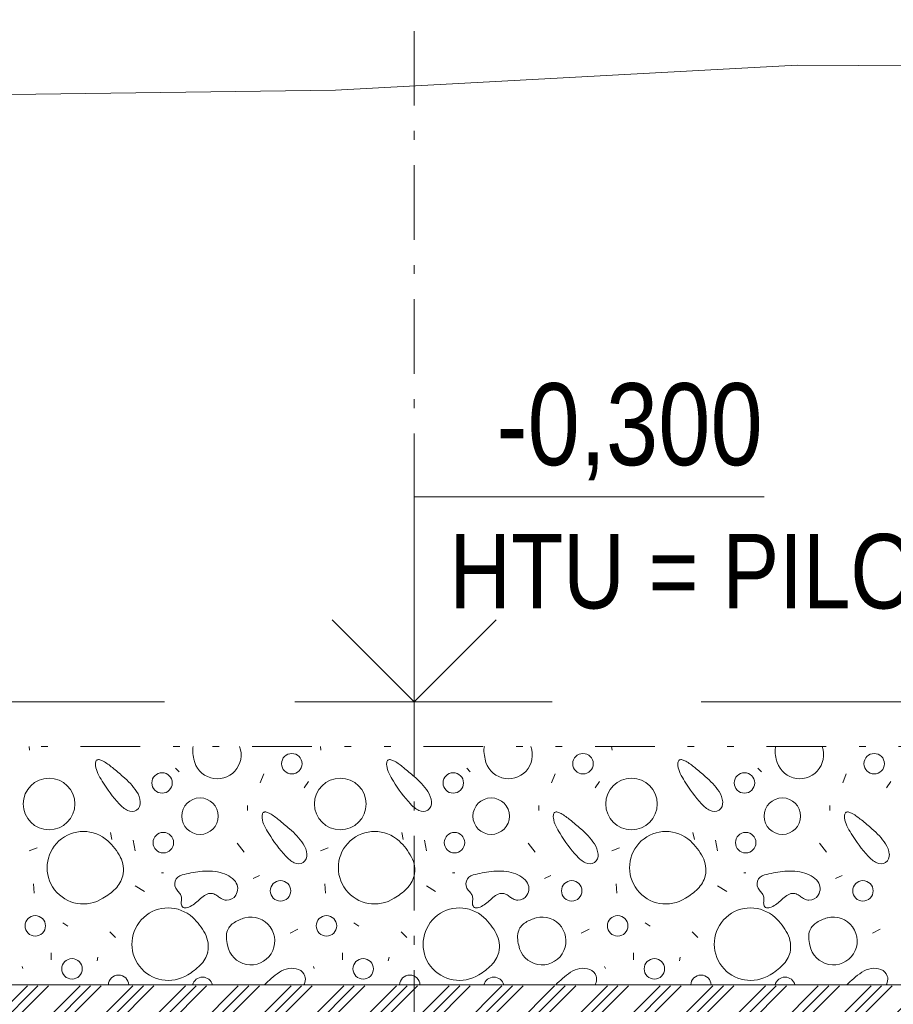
# Model space of a CAD drawing. Header units: millimetres. Extents: x -479461597 to -478645968, y -1101060132 to -1100898045.
# Tile 88 of 145: x -479002908 to -478999979, y -1101056786 to -1101053484. Entities that reach past the tile are written whole.
import ezdxf
from ezdxf.enums import TextEntityAlignment as Align

# ---------------------------------------------------------------- set-up
doc = ezdxf.new("R2010")
doc.units = ezdxf.units.MM
doc.header["$MEASUREMENT"] = 0
for name, pattern in [('Wipeout_Contour', [1000, 0, -1000]), ('Čerchovaná M', [450, 250, -85, 30, -85]), ('Čerchovaná se dvěma tečkami', [575, 200, -110, 22.5, -110, 22.5, -110]), ('Čárkovaná L', [1300, 800, -500])]:
    doc.linetypes.add(name, pattern=pattern)
for name, color, linetype, lineweight in [('Anotace - SP_Pero_č.__2', 7, 'Continuous', 20), ('Konstrukce - základy podsyp_Pero_č.__96', 124, 'Continuous', 13), ('Konstrukční síť_Pero_č.__183', 7, 'Continuous', 20)]:
    doc.layers.add(name, color=color, linetype=linetype, lineweight=lineweight)
for name, color, linetype in [('Bourané_2D prvky - vyplně', 7, 'Continuous'), ('Konstrukční síť', 7, 'Continuous'), ('Kóty - SP', 7, 'Continuous'), ('Situace - terén PT', 7, 'Continuous')]:
    doc.layers.add(name, color=color, linetype=linetype)
for name, color, linetype, lineweight, true_color in [('Bourané_2D prvky - vyplně_Pero_č.__40', 7, 'Continuous', 13, 0xc9ca94), ('Bourané_Konstrukce - základy výkop_Pero_č.__109', 7, 'Continuous', 13, 0x6da3d7), ('Konstrukční síť_Pero_č.__81', 7, 'Continuous', 13, 0xa8a8a8), ('Kóty - SP_Pero_č.__25', 7, 'Continuous', 13, 0x1a4f6e), ('Kóty - SP_Pero_č.__45', 7, 'Continuous', 13, 0x1a4f6e), ('Kóty - SP_Pero_č.__85', 7, 'Continuous', 13, 0x1a4f6e), ('Situace - terén HTU_Pero_č.__186', 7, 'Continuous', 20, 0x7b0011), ('Situace - terén PT_Pero_č.__190', 7, 'Continuous', 20, 0x6d6f03)]:
    doc.layers.add(name, color=color, linetype=linetype, lineweight=lineweight, true_color=true_color)
doc.styles.add('GENERATED_STYLE_5', font='txt')
doc.styles.add('GENERATED_STYLE_7', font='txt')
doc.dimstyles.new('GENERATED_STYLE__1', dxfattribs={"dimtxt": 275, "dimasz": 228, "dimexe": 0.18, "dimexo": 400, "dimgap": 0.09, "dimtad": 1, "dimtih": 1, "dimtoh": 1, "dimdec": 0, "dimzin": 0, "dimdsep": 46, "dimtxsty": 'GENERATED_STYLE_5', "dimblk": 'ARROWHEAD_6', "dimblk1": 'ARROWHEAD_6', "dimblk2": 'ARROWHEAD_6', "dimcen": 0.09, "dimclrd": 256, "dimclre": 256, "dimclrt": 256, "dimazin": 0, "dimtfac": 1, "dimtdec": 4, "dimtmove": 0, "dimatfit": 3, "dimfxl": 1, "dimtolj": 1, "dimtzin": 0, "dimarcsym": 0})

# ---------------------------------------------------------------- blocks, each defined once
blk = doc.blocks.new('*X114', base_point=(-479016584.6, -1101055471.5))
at = {"layer": 'Bourané_2D prvky - vyplně_Pero_č.__40', "color": 9, "linetype": 'Continuous', "lineweight": 13, "true_color": 0xc9ca94}
for p, q in [((-479002874.3, -1101055933.3), (-479002875.8, -1101055921.5)), ((-479001898, -1101055933.3), (-479001899.5, -1101055921.5)), ((-479000921.7, -1101055933.3), (-479000923.2, -1101055921.5)), ((-479002385.1, -1101055994.2), (-479002373.3, -1101056006)), ((-479002089, -1101056013.1), (-479002100.9, -1101056043.9)), ((-479001408.8, -1101055994.2), (-479001396.9, -1101056006)), ((-479001112.7, -1101056013.1), (-479001124.5, -1101056043.9)), ((-479000432.5, -1101055994.2), (-479000420.6, -1101056006)), ((-479000136.4, -1101056013.1), (-479000148.2, -1101056043.9)), ((-479001954, -1101056060.5), (-479001939.8, -1101056039.2)), ((-479000977.7, -1101056060.5), (-479000963.5, -1101056039.2)), ((-479000001.4, -1101056060.5), (-478999987.2, -1101056039.2)), ((-479002143.5, -1101056119.7), (-479002143.5, -1101056136.3)), ((-479001167.2, -1101056119.7), (-479001167.2, -1101056136.3)), ((-479000190.9, -1101056119.7), (-479000190.9, -1101056136.3)), ((-479002603, -1101056209.7), (-479002598.3, -1101056233.4)), ((-479001626.7, -1101056209.7), (-479001622, -1101056233.4)), ((-479000650.4, -1101056209.7), (-479000645.6, -1101056233.4)), ((-479002527.2, -1101056235.8), (-479002520.1, -1101056271.3)), ((-479002155.3, -1101056276), (-479002179, -1101056245.2)), ((-479001550.9, -1101056235.8), (-479001543.8, -1101056271.3)), ((-479001179, -1101056276), (-479001202.7, -1101056245.2)), ((-479000574.6, -1101056235.8), (-479000567.5, -1101056271.3)), ((-479000202.7, -1101056276), (-479000226.4, -1101056245.2)), ((-479002849.3, -1101056261.8), (-479002875.4, -1101056271.3)), ((-479001873, -1101056261.8), (-479001899.1, -1101056271.3)), ((-479000896.7, -1101056261.8), (-479000922.8, -1101056271.3)), ((-479002432.5, -1101056344.7), (-479002425.4, -1101056344.7)), ((-479001456.1, -1101056344.7), (-479001449, -1101056344.7)), ((-479000479.8, -1101056344.7), (-479000472.7, -1101056344.7)), ((-479002861, -1101056382.3), (-479002858.6, -1101056413.1)), ((-479002124.6, -1101056363.7), (-479002103.2, -1101056354.2)), ((-479001884.6, -1101056382.3), (-479001882.3, -1101056413.1)), ((-479001148.2, -1101056363.7), (-479001126.9, -1101056354.2)), ((-479000908.3, -1101056382.3), (-479000906, -1101056413.1)), ((-479000171.9, -1101056363.7), (-479000150.6, -1101056354.2)), ((-479002520.4, -1101056389.1), (-479002489.6, -1101056408)), ((-479001544.1, -1101056389.1), (-479001513.3, -1101056408)), ((-479000567.8, -1101056389.1), (-479000537, -1101056408)), ((-479002763.4, -1101056513.4), (-479002746.6, -1101056524.1)), ((-479001787.1, -1101056513.4), (-479001770.3, -1101056524.1)), ((-479000810.8, -1101056513.4), (-479000794, -1101056524.1)), ((-479002605.4, -1101056542.8), (-479002586.4, -1101056561.7)), ((-479001974.9, -1101056533.7), (-479002001, -1101056547.9)), ((-479001629.1, -1101056542.8), (-479001610.1, -1101056561.7)), ((-479000998.6, -1101056533.7), (-479001024.7, -1101056547.9)), ((-479000652.7, -1101056542.8), (-479000633.8, -1101056561.7)), ((-479000022.3, -1101056533.7), (-479000048.3, -1101056547.9)), ((-479002802, -1101056637.5), (-479002802, -1101056613.8)), ((-479001825.7, -1101056637.5), (-479001825.7, -1101056613.8)), ((-479000849.3, -1101056637.5), (-479000849.3, -1101056613.8)), ((-479002648, -1101056639.9), (-479002645.6, -1101056628.1)), ((-479001671.7, -1101056639.9), (-479001669.3, -1101056628.1)), ((-479000695.4, -1101056639.9), (-479000693, -1101056628.1)), ((-479002896.7, -1101056666), (-479002899.1, -1101056658.9)), ((-479001920.4, -1101056666), (-479001922.8, -1101056658.9)), ((-479000944.1, -1101056666), (-479000946.4, -1101056658.9))]:
    blk.add_line(p, q, dxfattribs=at)
for centre, radius in [((-479001995.3, -1101055979.2), 34.3), ((-479001019, -1101055979.2), 34.3), ((-479000042.7, -1101055979.2), 34.3), ((-479002430.3, -1101056043.7), 34.3), ((-479001454, -1101056043.7), 34.3), ((-479000477.7, -1101056043.7), 34.3), ((-479002809.1, -1101056114.2), 86.5), ((-479001832.8, -1101056114.2), 86.5), ((-479000856.5, -1101056114.2), 86.5), ((-479002303.1, -1101056155.2), 61.2), ((-479001326.8, -1101056155.2), 61.2), ((-479000350.5, -1101056155.2), 61.2), ((-479002426.1, -1101056244), 34.3), ((-479001449.8, -1101056244), 34.3), ((-479000473.5, -1101056244), 34.3), ((-479002033.1, -1101056405.7), 34.3), ((-479001056.8, -1101056405.7), 34.3), ((-479000080.5, -1101056405.7), 34.3), ((-479002855.4, -1101056523.1), 34.3), ((-479001879.1, -1101056523.1), 34.3), ((-479000902.7, -1101056523.1), 34.3), ((-479002732.2, -1101056667.4), 34.3), ((-479001755.9, -1101056667.4), 34.3), ((-479000779.6, -1101056667.4), 34.3)]:
    blk.add_circle(centre, radius, dxfattribs=at)
for centre, radius, start, end in [((-479002267.1, -1101055935.3), 60.4, 166.8265, 183.2347), ((-479002245, -1101055949.6), 79.9, 190.4282, 20.57), ((-479001290.8, -1101055935.3), 60.4, 166.8265, 183.2347), ((-479001268.7, -1101055949.6), 79.9, 190.4282, 20.57), ((-479000314.4, -1101055935.3), 60.4, 166.8265, 183.2347), ((-479000292.3, -1101055949.6), 79.9, 190.4282, 20.57), ((-479002187.6, -1101055930.8), 140, 183.2095, 193.7302), ((-479001211.3, -1101055930.8), 140, 183.2095, 193.7302), ((-479000235, -1101055930.8), 140, 183.2095, 193.7302), ((-479002618.5, -1101055981), 35.1, 166.9916, 187.7906), ((-479002573.7, -1101055976.7), 80.1, 186.4296, 206.157), ((-479002640.6, -1101055976.1), 12.4, 144.5812, 165.7924), ((-479002644.2, -1101055973.7), 8.15, 116.4425, 143.7464), ((-479002643.6, -1101055975.3), 9.77, 91.5878, 115.1953), ((-479002643.4, -1101055983.4), 17.9, 76.2622, 91.634), ((-479002650.9, -1101056011.8), 47.3, 60.0923, 75.5611), ((-479002728.6, -1101056147.8), 203.9, 49.777, 60.2392), ((-479001642.2, -1101055981), 35.1, 166.9916, 187.7906), ((-479001597.3, -1101055976.7), 80.1, 186.4296, 206.157), ((-479001664.3, -1101055976.1), 12.4, 144.5812, 165.7924), ((-479001667.8, -1101055973.7), 8.15, 116.4425, 143.7464), ((-479001667.3, -1101055975.3), 9.77, 91.5878, 115.1953), ((-479001667.1, -1101055983.4), 17.9, 76.2622, 91.634), ((-479001674.6, -1101056011.8), 47.3, 60.0923, 75.5611), ((-479001752.3, -1101056147.8), 203.9, 49.777, 60.2392), ((-479000665.8, -1101055981), 35.1, 166.9916, 187.7906), ((-479000621, -1101055976.7), 80.1, 186.4296, 206.157), ((-479000688, -1101055976.1), 12.4, 144.5812, 165.7924), ((-479000691.5, -1101055973.7), 8.15, 116.4425, 143.7464), ((-479000691, -1101055975.3), 9.77, 91.5878, 115.1953), ((-479000690.8, -1101055983.4), 17.9, 76.2622, 91.634), ((-479000698.3, -1101056011.8), 47.3, 60.0923, 75.5611), ((-479000775.9, -1101056147.8), 203.9, 49.777, 60.2392), ((-479002439.3, -1101055910), 230.1, 206.3304, 213.6244), ((-479003184.2, -1101056713.5), 930.2, 47.9748, 50.8493), ((-479001463, -1101055910), 230.1, 206.3304, 213.6244), ((-479002207.9, -1101056713.5), 930.2, 47.9748, 50.8493), ((-479000486.6, -1101055910), 230.1, 206.3304, 213.6244), ((-479001231.6, -1101056713.5), 930.2, 47.9748, 50.8493), ((-479002242.4, -1101055809.4), 450.4, 210.4057, 222.5965), ((-479002702.6, -1101056198), 225.2, 33.8343, 51.1866), ((-479001266.1, -1101055809.4), 450.4, 210.4057, 222.5965), ((-479001726.3, -1101056198), 225.2, 33.8343, 51.1866), ((-479000289.8, -1101055809.4), 450.4, 210.4057, 222.5965), ((-479000750, -1101056198), 225.2, 33.8343, 51.1866), ((-479002582.5, -1101056116), 79.8, 6.3813, 32.9796), ((-479001606.2, -1101056116), 79.8, 6.3813, 32.9796), ((-479000629.9, -1101056116), 79.8, 6.3813, 32.9796), ((-479002500.6, -1101056047.4), 99.3, 222.3712, 243.0633), ((-479002533, -1101056110.7), 30, 305.4921, 6.9034), ((-479001524.3, -1101056047.4), 99.3, 222.3712, 243.0633), ((-479001556.7, -1101056110.7), 30, 305.4921, 6.9034), ((-479000548, -1101056047.4), 99.3, 222.3712, 243.0633), ((-479000580.4, -1101056110.7), 30, 305.4921, 6.9034), ((-479002531.3, -1101056108.2), 31.2, 242.6052, 300.2402), ((-479002059.8, -1101056156.5), 35.1, 166.9916, 187.7906), ((-479002082, -1101056151.7), 12.4, 144.5812, 165.7924), ((-479002085.5, -1101056149.3), 8.15, 116.4425, 143.7464), ((-479002085, -1101056150.8), 9.77, 91.5878, 115.1953), ((-479002084.8, -1101056158.9), 17.9, 76.2622, 91.634), ((-479002092.3, -1101056187.3), 47.3, 60.0923, 75.5611), ((-479002170, -1101056323.4), 203.9, 49.777, 60.2392), ((-479001555, -1101056108.2), 31.2, 242.6052, 300.2402), ((-479001083.5, -1101056156.5), 35.1, 166.9916, 187.7906), ((-479001105.7, -1101056151.7), 12.4, 144.5812, 165.7924), ((-479001109.2, -1101056149.3), 8.15, 116.4425, 143.7464), ((-479001108.7, -1101056150.8), 9.77, 91.5878, 115.1953), ((-479001108.5, -1101056158.9), 17.9, 76.2622, 91.634), ((-479001116, -1101056187.3), 47.3, 60.0923, 75.5611), ((-479001193.6, -1101056323.4), 203.9, 49.777, 60.2392), ((-479000578.6, -1101056108.2), 31.2, 242.6052, 300.2402), ((-479000107.2, -1101056156.5), 35.1, 166.9916, 187.7906), ((-479000129.3, -1101056151.7), 12.4, 144.5812, 165.7924), ((-479000132.9, -1101056149.3), 8.15, 116.4425, 143.7464), ((-479000132.4, -1101056150.8), 9.77, 91.5878, 115.1953), ((-479000132.1, -1101056158.9), 17.9, 76.2622, 91.634), ((-479000139.7, -1101056187.3), 47.3, 60.0923, 75.5611), ((-479000217.3, -1101056323.4), 203.9, 49.777, 60.2392), ((-479002015, -1101056152.3), 80.1, 186.4296, 206.157), ((-479002625.6, -1101056889), 930.2, 47.9748, 50.8493), ((-479001038.7, -1101056152.3), 80.1, 186.4296, 206.157), ((-479001649.3, -1101056889), 930.2, 47.9748, 50.8493), ((-479000062.4, -1101056152.3), 80.1, 186.4296, 206.157), ((-479000672.9, -1101056889), 930.2, 47.9748, 50.8493), ((-479002694, -1101056328), 121.6, 47.4454, 302.6151), ((-479001880.7, -1101056085.5), 230.1, 206.3304, 213.6244), ((-479001683.8, -1101055985), 450.4, 210.4057, 222.5965), ((-479002144, -1101056373.5), 225.2, 33.8343, 51.1866), ((-479001717.6, -1101056328), 121.6, 47.4454, 302.6151), ((-479000904.3, -1101056085.5), 230.1, 206.3304, 213.6244), ((-479000707.5, -1101055985), 450.4, 210.4057, 222.5965), ((-479001167.7, -1101056373.5), 225.2, 33.8343, 51.1866), ((-479000741.3, -1101056328), 121.6, 47.4454, 302.6151), ((-478999928, -1101056085.5), 230.1, 206.3304, 213.6244), ((-478999731.2, -1101055985), 450.4, 210.4057, 222.5965), ((-479000191.4, -1101056373.5), 225.2, 33.8343, 51.1866), ((-479002748.1, -1101056386), 201, 27.7394, 47.2569), ((-479002023.9, -1101056291.6), 79.8, 6.3813, 32.9796), ((-479001771.8, -1101056386), 201, 27.7394, 47.2569), ((-479001047.6, -1101056291.6), 79.8, 6.3813, 32.9796), ((-479000795.5, -1101056386), 201, 27.7394, 47.2569), ((-479000071.3, -1101056291.6), 79.8, 6.3813, 32.9796), ((-479001974.4, -1101056286.3), 30, 305.4921, 6.9034), ((-479000998.1, -1101056286.3), 30, 305.4921, 6.9034), ((-479000021.7, -1101056286.3), 30, 305.4921, 6.9034), ((-479002652.1, -1101056335.7), 92.5, 347.7666, 27.8507), ((-479001942, -1101056222.9), 99.3, 222.3712, 243.0633), ((-479001972.7, -1101056283.8), 31.2, 242.6052, 300.2402), ((-479001675.7, -1101056335.7), 92.5, 347.7666, 27.8507), ((-479000965.7, -1101056222.9), 99.3, 222.3712, 243.0633), ((-479000996.3, -1101056283.8), 31.2, 242.6052, 300.2402), ((-479000699.4, -1101056335.7), 92.5, 347.7666, 27.8507), ((-478999989.4, -1101056222.9), 99.3, 222.3712, 243.0633), ((-479000020, -1101056283.8), 31.2, 242.6052, 300.2402), ((-479002248.2, -1101056814.8), 476.8, 96.6259, 103.9434), ((-479002276.7, -1101056520.3), 181.1, 76.9848, 98.4191), ((-479002265.1, -1101056459.4), 119.2, 60.5831, 75.8236), ((-479001271.9, -1101056814.8), 476.8, 96.6259, 103.9434), ((-479001300.4, -1101056520.3), 181.1, 76.9848, 98.4191), ((-479001288.8, -1101056459.4), 119.2, 60.5831, 75.8236), ((-479000295.6, -1101056814.8), 476.8, 96.6259, 103.9434), ((-479000324.1, -1101056520.3), 181.1, 76.9848, 98.4191), ((-479000312.5, -1101056459.4), 119.2, 60.5831, 75.8236), ((-479002654.7, -1101056330.4), 96.3, 314.7779, 344.9961), ((-479002356.4, -1101056382.8), 31.5, 102.3324, 221.6658), ((-479002239.8, -1101056417), 69.8, 37.6475, 61.5974), ((-479002217.2, -1101056398.2), 40.4, 327.0376, 36.1209), ((-479001678.4, -1101056330.4), 96.3, 314.7779, 344.9961), ((-479001380.1, -1101056382.8), 31.5, 102.3324, 221.6658), ((-479001263.5, -1101056417), 69.8, 37.6475, 61.5974), ((-479001240.8, -1101056398.2), 40.4, 327.0376, 36.1209), ((-479000702, -1101056330.4), 96.3, 314.7779, 344.9961), ((-479000403.7, -1101056382.8), 31.5, 102.3324, 221.6658), ((-479000287.2, -1101056417), 69.8, 37.6475, 61.5974), ((-479000264.5, -1101056398.2), 40.4, 327.0376, 36.1209), ((-479002727.9, -1101056256.8), 200.1, 299.8029, 314.8134), ((-479002446.2, -1101056470.2), 93.8, 36.3442, 45.0506), ((-479002394.7, -1101056432.1), 29.8, 9.2485, 36.0448), ((-479002265.1, -1101056453.4), 39.5, 96.3875, 125.8548), ((-479002267.7, -1101056445.6), 31.5, 62.2902, 93.1672), ((-479001751.6, -1101056256.8), 200.1, 299.8029, 314.8134), ((-479001469.9, -1101056470.2), 93.8, 36.3442, 45.0506), ((-479001418.4, -1101056432.1), 29.8, 9.2485, 36.0448), ((-479001288.7, -1101056453.4), 39.5, 96.3875, 125.8548), ((-479001291.4, -1101056445.6), 31.5, 62.2902, 93.1672), ((-479000775.3, -1101056256.8), 200.1, 299.8029, 314.8134), ((-479000493.6, -1101056470.2), 93.8, 36.3442, 45.0506), ((-479000442.1, -1101056432.1), 29.8, 9.2485, 36.0448), ((-479000312.4, -1101056453.4), 39.5, 96.3875, 125.8548), ((-479000315.1, -1101056445.6), 31.5, 62.2902, 93.1672), ((-479002320.8, -1101056445.2), 45.1, 172.1101, 189.0874), ((-479002416.8, -1101056432.6), 51.7, 352.8034, 5.8388), ((-479002395.5, -1101056344.4), 128.1, 295.4669, 314.5735), ((-479002197.6, -1101056550), 157.3, 125.1766, 133.3696), ((-479002296.5, -1101056498.6), 91.8, 52.6959, 61.7729), ((-479002178.9, -1101056343.4), 102.9, 232.9934, 240.456), ((-479002212.3, -1101056401.9), 35.6, 240.8322, 267.0065), ((-479002213.9, -1101056401.6), 35.8, 269.5174, 328.7918), ((-479001344.5, -1101056445.2), 45.1, 172.1101, 189.0874), ((-479001440.4, -1101056432.6), 51.7, 352.8034, 5.8388), ((-479001419.2, -1101056344.4), 128.1, 295.4669, 314.5735), ((-479001221.3, -1101056550), 157.3, 125.1766, 133.3696), ((-479001320.1, -1101056498.6), 91.8, 52.6959, 61.7729), ((-479001202.6, -1101056343.4), 102.9, 232.9934, 240.456), ((-479001236, -1101056401.9), 35.6, 240.8322, 267.0065), ((-479001237.5, -1101056401.6), 35.8, 269.5174, 328.7918), ((-479000368.2, -1101056445.2), 45.1, 172.1101, 189.0874), ((-479000464.1, -1101056432.6), 51.7, 352.8034, 5.8388), ((-479000442.9, -1101056344.4), 128.1, 295.4669, 314.5735), ((-479000245, -1101056550), 157.3, 125.1766, 133.3696), ((-479000343.8, -1101056498.6), 91.8, 52.6959, 61.7729), ((-479000226.3, -1101056343.4), 102.9, 232.9934, 240.456), ((-479000259.7, -1101056401.9), 35.6, 240.8322, 267.0065), ((-479000261.2, -1101056401.6), 35.8, 269.5174, 328.7918), ((-479002409.7, -1101056584.6), 121.6, 47.4454, 302.6151), ((-479002350.5, -1101056449.7), 15.1, 189.971, 219.9454), ((-479002354.1, -1101056452.2), 10.8, 222.4728, 257.5463), ((-479002352.7, -1101056444.5), 18.5, 258.5237, 281.5295), ((-479002356.6, -1101056422.9), 40.5, 280.7953, 293.5363), ((-479001433.4, -1101056584.6), 121.6, 47.4454, 302.6151), ((-479001374.1, -1101056449.7), 15.1, 189.971, 219.9454), ((-479001377.8, -1101056452.2), 10.8, 222.4728, 257.5463), ((-479001376.4, -1101056444.5), 18.5, 258.5237, 281.5295), ((-479001380.3, -1101056422.9), 40.5, 280.7953, 293.5363), ((-479000457.1, -1101056584.6), 121.6, 47.4454, 302.6151), ((-479000397.8, -1101056449.7), 15.1, 189.971, 219.9454), ((-479000401.5, -1101056452.2), 10.8, 222.4728, 257.5463), ((-479000400.1, -1101056444.5), 18.5, 258.5237, 281.5295), ((-479000404, -1101056422.9), 40.5, 280.7953, 293.5363), ((-479002463.9, -1101056642.7), 201, 27.7394, 47.2569), ((-479002132.3, -1101056573.9), 79.9, 190.4282, 104.6294), ((-479002157.7, -1101056561.2), 57.9, 120.7918, 156.6671), ((-479002115.2, -1101056631.9), 140.5, 105.3821, 120.9077), ((-479001487.6, -1101056642.7), 201, 27.7394, 47.2569), ((-479001156, -1101056573.9), 79.9, 190.4282, 104.6294), ((-479001181.4, -1101056561.2), 57.9, 120.7918, 156.6671), ((-479001138.9, -1101056631.9), 140.5, 105.3821, 120.9077), ((-479000511.2, -1101056642.7), 201, 27.7394, 47.2569), ((-479000179.6, -1101056573.9), 79.9, 190.4282, 104.6294), ((-479000205.1, -1101056561.2), 57.9, 120.7918, 156.6671), ((-479000162.6, -1101056631.9), 140.5, 105.3821, 120.9077), ((-479002367.8, -1101056592.3), 92.5, 347.7666, 27.8507), ((-479002154.4, -1101056559.5), 60.4, 159.3574, 183.2347), ((-479001391.5, -1101056592.3), 92.5, 347.7666, 27.8507), ((-479001178.1, -1101056559.5), 60.4, 159.3574, 183.2347), ((-479000415.2, -1101056592.3), 92.5, 347.7666, 27.8507), ((-479000201.8, -1101056559.5), 60.4, 159.3574, 183.2347), ((-479002074.9, -1101056555.1), 140, 183.2095, 193.7302), ((-479001098.6, -1101056555.1), 140, 183.2095, 193.7302), ((-479000122.3, -1101056555.1), 140, 183.2095, 193.7302), ((-479002370.4, -1101056587), 96.3, 314.7779, 344.9961), ((-479001394.1, -1101056587), 96.3, 314.7779, 344.9961), ((-479000417.8, -1101056587), 96.3, 314.7779, 344.9961), ((-479002443.7, -1101056513.4), 200.1, 299.8029, 314.8134), ((-479001924.5, -1101056852.7), 207.1, 122.8427, 132.3696), ((-479001989.8, -1101056751.3), 86.5, 100.496, 122.8825), ((-479001994.5, -1101056725.7), 60.4, 68.6646, 100.5486), ((-479001985.7, -1101056703.5), 36.5, 19.3509, 68.7902), ((-479001467.3, -1101056513.4), 200.1, 299.8029, 314.8134), ((-479000948.2, -1101056852.7), 207.1, 122.8427, 132.3696), ((-479001013.5, -1101056751.3), 86.5, 100.496, 122.8825), ((-479001018.2, -1101056725.7), 60.4, 68.6646, 100.5486), ((-479001009.4, -1101056703.5), 36.5, 19.3509, 68.7902), ((-479000491, -1101056513.4), 200.1, 299.8029, 314.8134), ((-478999971.8, -1101056852.7), 207.1, 122.8427, 132.3696), ((-479000037.2, -1101056751.3), 86.5, 100.496, 122.8825), ((-479000041.9, -1101056725.7), 60.4, 68.6646, 100.5486), ((-479000033.1, -1101056703.5), 36.5, 19.3509, 68.7902), ((-479002576.1, -1101056722.4), 34.3, 1.6768, 178.3232), ((-479002294.4, -1101056729.3), 34.3, 13.4239, 166.5761), ((-479001897.5, -1101056898.8), 259.5, 129.9016, 136.8596), ((-479002016.6, -1101056691.2), 68.8, 334.0024, 341.1053), ((-479001985.9, -1101056702.2), 36.2, 341.8983, 17.4009), ((-479001599.8, -1101056722.4), 34.3, 1.6768, 178.3232), ((-479001318.1, -1101056729.3), 34.3, 13.4239, 166.5761), ((-479000921.2, -1101056898.8), 259.5, 129.9016, 136.8596), ((-479001040.2, -1101056691.2), 68.8, 334.0024, 341.1053), ((-479001009.6, -1101056702.2), 36.2, 341.8983, 17.4009), ((-479000623.4, -1101056722.4), 34.3, 1.6768, 178.3232), ((-479000341.7, -1101056729.3), 34.3, 13.4239, 166.5761), ((-478999944.9, -1101056898.8), 259.5, 129.9016, 136.8596), ((-479000063.9, -1101056691.2), 68.8, 334.0024, 341.1053), ((-479000033.3, -1101056702.2), 36.2, 341.8983, 17.4009)]:
    blk.add_arc(centre, radius, start, end, dxfattribs=at)
blk = doc.blocks.new('výplň_3_4', base_point=(-479016584.6, -1101055471.5))
at = {"color": 254, "linetype": 'Wipeout_Contour', "lineweight": 0, "ltscale": 8405097351.731508}
blk.add_wipeout([(-479029177.2, -1101056721.4), (-478991622, -1101056721.4), (-478955191.5, -1101056718.9), (-478954585.1, -1101056621.5), (-478954235.1, -1101056271.5), (-478954235.1, -1101055921.5), (-479029177.2, -1101055921.5)], dxfattribs=at).dxf.layer = 'Bourané_2D prvky - vyplně'
at = {"layer": 'Bourané_2D prvky - vyplně_Pero_č.__40', "color": 9, "linetype": 'Continuous', "lineweight": 13, "true_color": 0xc9ca94}
blk.add_blockref('*X114', (-479016584.6, -1101055471.5), dxfattribs=at)
blk = doc.blocks.new('Řez_23_4', base_point=(-479016584.6, -1101055471.5))
at = {"layer": 'Situace - terén PT_Pero_č.__190', "color": 66, "linetype": 'Continuous', "lineweight": 20, "true_color": 0x6d6f03, "flags": 128}
blk.add_lwpolyline([(-478991612.8, -1101053612.6), (-478995603.9, -1101053602.8), (-478998453.8, -1101053646.5), (-479000300.7, -1101053636.2), (-479001848.6, -1101053719.5), (-479009801, -1101053826.7), (-479012441.2, -1101053879.7), (-479013086.2, -1101053889.1), (-479017170.2, -1101054013.9), (-479019860.5, -1101054033.7), (-479023834.2, -1101054071.9), (-479025933.3, -1101054059.4), (-479027748.3, -1101054788.1), (-479031526.8, -1101054854.9), (-479034377.9, -1101055568.5), (-479036218.6, -1101055548.6)], dxfattribs=at)
blk = doc.blocks.new('Standardní značka sítě[19]_4', base_point=(-479001584.6, -1101048471.5))
at = {"layer": 'Konstrukční síť_Pero_č.__81', "color": 253, "linetype": 'Čerchovaná M', "lineweight": 13, "true_color": 0xa8a8a8}
blk.add_line((-479001584.6, -1101049471.5), (-479001584.6, -1101058471.5), dxfattribs=at)
at = {"layer": 'Konstrukční síť_Pero_č.__183', "color": 7, "lineweight": 20, "style": 'GENERATED_STYLE_7'}
blk.add_attdef('AC_MarkerText_1', text='', height=250, rotation=360, dxfattribs=at).set_placement((-479001584.6, -1101059721.7), align=Align.MIDDLE_CENTER)
blk = doc.blocks.new('Kóta_8_4', base_point=(-479001584.6, -1101055771.5))
at = {"layer": 'Kóty - SP_Pero_č.__45', "color": 146, "linetype": 'Continuous', "lineweight": 13, "true_color": 0x1a4f6e}
for p, q in [((-479001584.6, -1101055771.5), (-479001584.6, -1101055084)), ((-479001584.6, -1101055084), (-479000411.5, -1101055084)), ((-479001584.6, -1101055771.5), (-479001859.6, -1101055496.5)), ((-479001309.6, -1101055496.5), (-479001584.6, -1101055771.5))]:
    blk.add_line(p, q, dxfattribs=at)
at = {"layer": 'Kóty - SP_Pero_č.__85', "color": 146, "linetype": 'Continuous', "lineweight": 13, "true_color": 0x1a4f6e}
for q in [(-479001984.6, -1101055771.5), (-479001378.3, -1101055771.5)]:
    blk.add_line((-479001584.6, -1101055771.5), q, dxfattribs=at)
at = {"layer": 'Kóty - SP_Pero_č.__25', "color": 146, "lineweight": 13, "true_color": 0x1a4f6e, "insert": (-479001309.6, -1101055029), "char_height": 275, "attachment_point": 7, "style": 'GENERATED_STYLE_5'}
blk.add_mtext('\\A1;{\\pql;\\fArial Narrow|b0|i0|c238|p34;-0,300}', dxfattribs=at)
blk = doc.blocks.new('*D148', base_point=(-479016584.6, -1101055471.5))
at = {"layer": 'Kóty - SP_Pero_č.__45', "color": 146, "linetype": 'Continuous', "lineweight": 13, "true_color": 0x1a4f6e}
for p, q in [((-479029125.5, -1101058336.4), (-479029365.5, -1101058576.4)), ((-478952255.1, -1101058576.4), (-478952015.1, -1101058336.4))]:
    blk.add_line(p, q, dxfattribs=at)
at = {"layer": 'Kóty - SP_Pero_č.__85', "color": 146, "linetype": 'Continuous', "lineweight": 13, "true_color": 0x1a4f6e}
for p, q in [((-478952135.1, -1101058681.4), (-478952135.1, -1101058056.4)), ((-479029245.5, -1101058856.4), (-479029245.5, -1101058231.4)), ((-479029425.5, -1101058456.4), (-479029245.5, -1101058456.4)), ((-479029245.5, -1101058456.4), (-478952135.1, -1101058456.4)), ((-478952135.1, -1101058456.4), (-478951955.1, -1101058456.4))]:
    blk.add_line(p, q, dxfattribs=at)
at = {"layer": 'Kóty - SP_Pero_č.__25', "color": 146, "lineweight": 13, "true_color": 0x1a4f6e, "insert": (-478991174.3, -1101058401.4), "char_height": 275, "attachment_point": 7, "style": 'GENERATED_STYLE_5'}
blk.add_mtext('\\A1;{\\pql;\\fArial Narrow|b0|i0|c238|p34;77\xa0110}', dxfattribs=at)
blk = doc.blocks.new('ARROWHEAD_6')
at = {"color": 0, "linetype": 'Continuous', "lineweight": 0}
for p, q in [((-0.5, -0.5), (0.5, 0.5)), ((0, 0), (-1, 0))]:
    blk.add_line(p, q, dxfattribs=at)

msp = doc.modelspace()

# ---------------------------------------------------------------- block references
at = {"layer": 'Bourané_2D prvky - vyplně_Pero_č.__40', "color": 9, "linetype": 'Continuous', "lineweight": 13, "true_color": 0xc9ca94}
msp.add_blockref('výplň_3_4', (-479016584.6, -1101055471.5), dxfattribs=at)

# ---------------------------------------------------------------- next in the draw order: wipeouts: each hides what was drawn before it
at = {"color": 254, "linetype": 'Wipeout_Contour', "lineweight": 0, "ltscale": 26416046955.85198}
msp.add_wipeout([(-479029245.6, -1101056721.4), (-479028326.9, -1101056724.1), (-479028232.2, -1101057068.5), (-479028085.4, -1101057068.5), (-479027937.9, -1101057068.5), (-479027843.6, -1101056725.6), (-478992001.4, -1101056723.5), (-478991905.9, -1101057071), (-478991608, -1101057071), (-478991512.4, -1101056723.4), (-478955677.4, -1101056721.4), (-478955582.7, -1101057071.5), (-478955424.3, -1101057071.5), (-478955288.5, -1101057071.5), (-478955190.8, -1101056714.9), (-478952675.9, -1101056637.8), (-478952135.1, -1101056621.5), (-478952135.1, -1101055771.5), (-478951119.9, -1101054324.9), (-478943743.3, -1101054992.4), (-478943743.5, -1101057647.8), (-479029245.7, -1101057641.8)], dxfattribs=at).dxf.layer = 'Bourané_2D prvky - vyplně'

# ---------------------------------------------------------------- next in the draw order: hatches: boundary and pattern name
at = {"layer": 'Bourané_2D prvky - vyplně_Pero_č.__40', "linetype": 'Continuous', "lineweight": 13, "true_color": 0xc9ca94}
h = msp.add_hatch(dxfattribs=at)
h.set_pattern_fill('Zemina___původní_0004', color=9, style=0, pattern_type=2)
h.set_pattern_definition([(45, (-479016584.6, -1101055471.49), (-88.38835, 88.38835), []), (45, (-479016602.28, -1101055453.82), (-88.38835, 88.38835), []), (45, (-479016619.95, -1101055436.14), (-88.38835, 88.38835), [])])
h.paths.add_polyline_path([(-479029245.6, -1101056721.4), (-479028326.9, -1101056724.1), (-479028232.2, -1101057068.5), (-479028085.4, -1101057068.5), (-479027937.9, -1101057068.5), (-479027843.6, -1101056725.6), (-478992001.4, -1101056723.5), (-478991905.9, -1101057071), (-478991608, -1101057071), (-478991512.4, -1101056723.4), (-478955677.4, -1101056721.4), (-478955582.7, -1101057071.5), (-478955424.3, -1101057071.5), (-478955288.5, -1101057071.5), (-478955190.8, -1101056714.9), (-478952675.9, -1101056637.8), (-478952135.1, -1101056621.5), (-478952135.1, -1101055771.5), (-478951119.9, -1101054324.9), (-478943743.3, -1101054992.4), (-478943743.5, -1101057647.8), (-479029245.7, -1101057641.8)])

# ---------------------------------------------------------------- next in the draw order: linework, layer by layer
at = {"layer": 'Bourané_Konstrukce - základy výkop_Pero_č.__109', "color": 153, "linetype": 'Continuous', "lineweight": 13, "true_color": 0x6da3d7}
msp.add_line((-478955677.4, -1101056721.4), (-479029245.6, -1101056721.4), dxfattribs=at)
at = {"layer": 'Konstrukce - základy podsyp_Pero_č.__96', "color": 124, "linetype": 'Čerchovaná se dvěma tečkami', "lineweight": 13}
msp.add_line((-479029153.6, -1101055921.5), (-478954203.1, -1101055921.5), dxfattribs=at)
at = {"layer": 'Situace - terén HTU_Pero_č.__186', "color": 246, "linetype": 'Čárkovaná L', "lineweight": 20, "true_color": 0x7b0011}
msp.add_line((-479029222.6, -1101055771.5), (-478952135.1, -1101055771.5), dxfattribs=at)

# ---------------------------------------------------------------- next in the draw order: block references
at = {"layer": 'Konstrukční síť', "color": 7, "linetype": 'Continuous', "lineweight": 20}
msp.add_blockref('Standardní značka sítě[19]_4', (-479001584.6, -1101048471.5), dxfattribs=at)
at = {"layer": 'Kóty - SP', "color": 146, "linetype": 'Continuous', "lineweight": 13, "true_color": 0x1a4f6e}
msp.add_blockref('Kóta_8_4', (-479001584.6, -1101055771.5), dxfattribs=at)
at = {"layer": 'Situace - terén PT', "lineweight": 0}
msp.add_blockref('Řez_23_4', (-479016584.6, -1101055471.5), dxfattribs=at)

# ---------------------------------------------------------------- next in the draw order: texts
at = {"layer": 'Anotace - SP_Pero_č.__2', "color": 7, "linetype": 'Continuous', "lineweight": 20, "insert": (-479001467, -1101055335.3), "char_height": 250, "attachment_point": 4, "style": 'GENERATED_STYLE_5'}
msp.add_mtext('\\A1;{\\pql;\\fArial Narrow|b0|i0|c238|p34;HTU = PILOTOVACÍ ROVINA}', dxfattribs=at)

# ---------------------------------------------------------------- next in the draw order: dimensions: what is measured, and where the dimension line sits
at = {"layer": 'Kóty - SP', "color": 146, "linetype": 'Continuous', "lineweight": 13, "true_color": 0x1a4f6e}
dim = msp.add_linear_dim(base=(-478952135.1, -1101058456.4), p1=(-479029245.5, -1101058760.3), p2=(-478952135.1, -1101055771.5), dimstyle='GENERATED_STYLE__1', dxfattribs=at)
dim.commit()
dim.dimension.update_dxf_attribs({"geometry": '*D148', "text_midpoint": (-478990597.1, -1101058263.9), "dimtype": 160})

doc.saveas('drawing.dxf')
